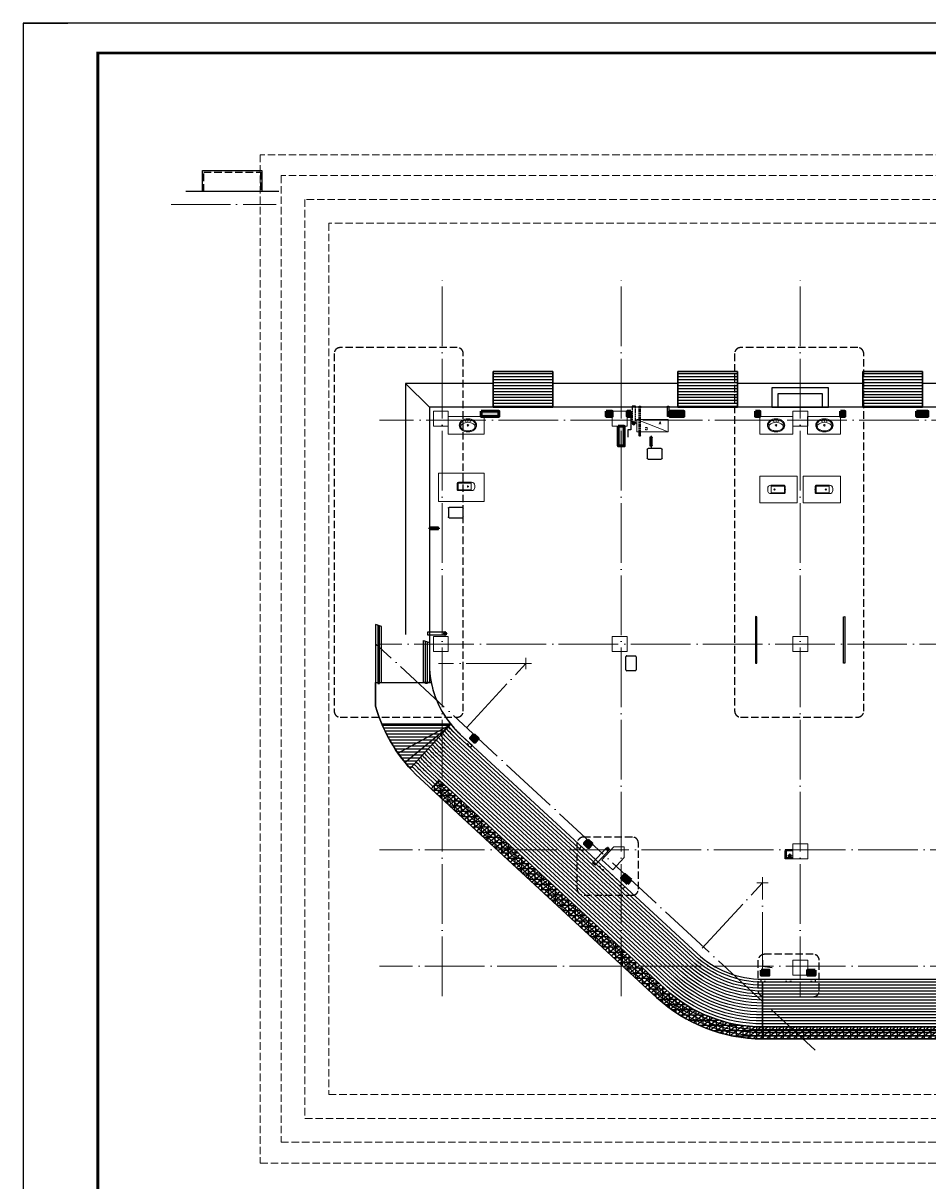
# Model space of a CAD drawing. Extents: x 447288 to 563800, y -194684 to 241749.
# Tile 74 of 91: x 458700 to 489033, y 66621 to 105424. Entities that reach past the tile are written whole.
import ezdxf

# ---------------------------------------------------------------- set-up
doc = ezdxf.new("R2010")
doc.units = 0
doc.header["$LTSCALE"] = 1000
doc.set_wipeout_variables(frame=1)
for name, pattern in [('__DASH', [0.35, 0.25, -0.1]), ('DASH', [0.35, 0.25, -0.1]), ('DOTE', [2.42, 2, -0.2, 0.02, -0.2]), ('jz-g2#$0$DOTE', [2.42, 2, -0.2, 0.02, -0.2]), ('jz-g2#$0$pm-1f$0$DASH', [0.35, 0.25, -0.1]), ('jz-g2#$0$pm-1f$0$DOTE', [2.42, 2, -0.2, 0.02, -0.2]), ('jz-g2#$0$pm-1f$0$P+2号楼+屋顶$0$$1$DOTE', [2.42, 2, -0.2, 0.02, -0.2]), ('jz-g2#$0$pm-1f$0$P+3号楼+二层$0$DOTE', [2.42, 2, -0.2, 0.02, -0.2]), ('jz-g2#$0$pm-2f$0$P+2号楼+屋顶$0$$1$DOTE', [2.42, 2, -0.2, 0.02, -0.2]), ('jz-g2#$0$zw-1f$0$DOTE', [2.42, 2, -0.2, 0.02, -0.2]), ('zw-1f$0$DASH', [0.35, 0.25, -0.1])]:
    doc.linetypes.add(name, pattern=pattern)
doc.layers.get('0').update_dxf_attribs({"lineweight": 20})
for name, color, linetype in [('A-DIM_IDEN', 3, 'Continuous'), ('A-OVER', 7, 'Continuous'), ('jz-g2#$0$A-OVER', 7, 'Continuous'), ('jz-g2#$0$pm-1f$0$A-OVER', 7, 'Continuous'), ('jz-g2#$0$pm-1f$0$A-ROOF-WATER', 4, 'Continuous'), ('jz-g2#$0$pm-1f$0$A-面积', 21, 'Continuous'), ('jz-g2#$0$pm-1f$0$GROUND', 2, 'Continuous'), ('jz-g2#$0$pm-1f$0$P+2号楼+屋顶$0$$1$A-ROOF-WATER', 4, 'Continuous'), ('jz-g2#$0$pm-1f$0$P+3号楼+二层$0$A-EQPM-COND', 46, 'Continuous'), ('jz-g2#$0$pm-1f$0$STAIR', 2, 'Continuous'), ('jz-g2#$0$pm-2f$0$A-OVER', 7, 'Continuous'), ('jz-g2#$0$pm-2f$0$P+2号楼+屋顶$0$$1$A-ROOF-WATER', 4, 'Continuous'), ('jz-g2#$0$PUB_TITLE', 4, 'Continuous'), ('PUB_DIM', 3, 'Continuous'), ('PUB_TITLE', 4, 'Continuous')]:
    doc.layers.add(name, color=color, linetype=linetype)
for name, color, linetype, lineweight in [('DOTE', 10, 'DOTE', 9), ('jz-g2#$0$DOTE', 10, 'jz-g2#$0$DOTE', 9), ('jz-g2#$0$pm-1f$0$A-LVTRY', 155, 'Continuous', 20), ('jz-g2#$0$pm-1f$0$A-空调机', 46, 'ByLayer', 20), ('jz-g2#$0$pm-1f$0$P+2号楼+屋顶$0$$1$A-LVTRY-1', 155, 'Continuous', 20), ('jz-g2#$0$pm-1f$0$空调外', 155, 'Continuous', 13), ('jz-g2#$0$pm-2f$0$P+2号楼+屋顶$0$$1$A-LVTRY-1', 155, 'Continuous', 20), ('jz-g2#$0$S-COLU', 212, 'Continuous', 0), ('jz-g2#$0$WALL', 9, 'Continuous', 50), ('jz-g2#$0$zw-1f$0$DOTE', 10, 'jz-g2#$0$zw-1f$0$DOTE', 9)]:
    doc.layers.add(name, color=color, linetype=linetype, lineweight=lineweight)
doc.layers.add('zw-1f$0$A-ASIS', color=115, linetype='zw-1f$0$DASH', lineweight=0, plot=False)
doc.styles.add('jz-g2#$0$pm-1f$0$_ROMANC', font='romanc__.ttf', dxfattribs={"width": 0.7})
pattern_1 = [(180, (305196.33, 183.14), (-1e-14, -100), [])]

# ---------------------------------------------------------------- blocks, each defined once
blk = doc.blocks.new('jz-g2#$0$A$C2ddfdef8')
at = {"layer": 'jz-g2#$0$S-COLU'}
for points in [[(0, 18900), (500, 18900), (500, 18400), (0, 18400)], [(6000, 18900), (6500, 18900), (6500, 18400), (6000, 18400)], [(12050, 18900), (12550, 18900), (12550, 18400), (12050, 18400)], [(0, 11350), (500, 11350), (500, 10850), (0, 10850)], [(6000, 11350), (6500, 11350), (6500, 10850), (6000, 10850)], [(12050, 11350), (12550, 11350), (12550, 10850), (12050, 10850)], [(6400, 3944), (6400, 4300), (6048, 4300), (5647, 3866), (6014, 3527)], [(12050, 4400), (12550, 4400), (12550, 3900), (12050, 3900)], [(12050, 500), (12550, 500), (12550, 0), (12050, 0)]]:
    blk.add_lwpolyline(points, close=True, dxfattribs=at)
blk = doc.blocks.new('*U393')
at = {"layer": 'jz-g2#$0$pm-1f$0$A-LVTRY'}
for p, q in [((-539, 0), (561, 0)), ((561, 0), (561, -600)), ((-539, -600), (-539, 0)), ((561, -600), (-539, -600))]:
    blk.add_line(p, q, dxfattribs=at)
for centre, radius in [((-80, -150), 16), ((0, -300), 25), ((0, -150), 12), ((80, -150), 16)]:
    blk.add_circle(centre, radius, dxfattribs=at)
for centre, major_axis, ratio, start_param, end_param in [((0, -300), (290, 0), 0.758621, 1.570796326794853, 7.85398163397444), ((0, -360), (-240, 0), 0.666667, 3.051911, 6.372872)]:
    blk.add_ellipse(centre, major_axis=major_axis, ratio=ratio, start_param=start_param, end_param=end_param, dxfattribs=at)
blk.add_open_spline([(0, -490), (8, -490), (17, -490), (40, -488), (54, -486), (82, -481), (95, -477), (122, -468), (134, -463), (158, -451), (169, -444), (190, -430), (199, -422), (216, -406), (223, -397), (236, -379), (242, -370), (251, -351), (254, -342), (259, -322), (260, -312), (260, -293), (259, -283), (256, -264), (253, -254), (245, -235), (239, -226), (227, -208), (220, -199), (204, -182), (195, -174), (175, -159), (164, -152), (141, -140), (128, -135), (103, -125), (89, -121), (62, -115), (47, -113), (19, -110), (4, -110), (-25, -111), (-39, -112), (-67, -116), (-81, -119), (-108, -127), (-121, -132), (-146, -143), (-157, -149), (-179, -162), (-189, -170), (-207, -185), (-216, -194), (-230, -211), (-236, -220), (-246, -239), (-250, -248), (-257, -268), (-258, -277), (-260, -297), (-260, -307), (-258, -326), (-256, -336), (-249, -355), (-245, -364), (-234, -383), (-228, -392), (-213, -409), (-204, -418), (-186, -433), (-175, -440), (-153, -454), (-141, -460), (-116, -470), (-103, -475), (-76, -482), (-62, -485), (-34, -489), (-19, -490), (-3, -490), (-2, -490), (0, -490)], degree=3, knots=[-1.570796, -1.570796, -1.570796, -1.570796, -1.475892, -1.475892, -1.313537, -1.313537, -1.151182, -1.151182, -0.988827, -0.988827, -0.826472, -0.826472, -0.664117, -0.664117, -0.501762, -0.501762, -0.339408, -0.339408, -0.177053, -0.177053, -0.014698, -0.014698, 0.147657, 0.147657, 0.310012, 0.310012, 0.472367, 0.472367, 0.634722, 0.634722, 0.797077, 0.797077, 0.959432, 0.959432, 1.121787, 1.121787, 1.284142, 1.284142, 1.446497, 1.446497, 1.608852, 1.608852, 1.771206, 1.771206, 1.933561, 1.933561, 2.095916, 2.095916, 2.258271, 2.258271, 2.420626, 2.420626, 2.582981, 2.582981, 2.745336, 2.745336, 2.907691, 2.907691, 3.070046, 3.070046, 3.232401, 3.232401, 3.394756, 3.394756, 3.557111, 3.557111, 3.719466, 3.719466, 3.88182, 3.88182, 4.044175, 4.044175, 4.20653, 4.20653, 4.368885, 4.368885, 4.53124, 4.53124, 4.693595, 4.693595, 4.712389, 4.712389, 4.712389, 4.712389], dxfattribs=at)
blk = doc.blocks.new('jz-g2#$0$pm-1f$0$A-Toilet-10')
at = {"layer": 'jz-g2#$0$pm-1f$0$A-LVTRY'}
for p, q in [((-141, 470), (139, 470)), ((-111, 470), (-111, 40)), ((-101, 30), (99, 30))]:
    blk.add_line(p, q, dxfattribs=at)
blk.add_lwpolyline([(-141, 40, 0.414214), (-101, 0), (99, 0, 0.414214), (139, 40), (139, 480, 0.414214), (29, 590), (-31, 590, 0.414214), (-141, 480)], format="xyb", close=True, dxfattribs=at)
blk.add_lwpolyline([(109, 40), (109, 470)], dxfattribs=at)
blk.add_circle((-1, 359), 20, dxfattribs=at)
for centre, start, end in [((-101, 40), 180, 270), ((99, 40), 270, 0)]:
    blk.add_arc(centre, 10, start, end, dxfattribs=at)
for p in [(-1, 359), (-1, 0)]:
    blk.add_point(p, dxfattribs=at)
blk = doc.blocks.new('jz-g2#$0$pm-1f$0$dfgdt')
at = {"layer": 'jz-g2#$0$pm-1f$0$A-LVTRY'}
blk.add_lwpolyline([(750899, 131953), (752149, 131953), (752149, 132853), (750899, 132853)], close=True, dxfattribs=at)
at = {"layer": 'jz-g2#$0$pm-1f$0$STAIR'}
blk.add_lwpolyline([(752299, 128146), (752299, 126583), (752249, 126583), (752249, 128129)], close=True, dxfattribs=at)
at = {"layer": 'jz-g2#$0$pm-1f$0$A-LVTRY', "xscale": -1}
blk.add_blockref('*U393', (751609, 134853), dxfattribs=at)
at = {"layer": 'jz-g2#$0$pm-1f$0$A-LVTRY', "xscale": -1.000000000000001, "rotation": 270}
blk.add_blockref('jz-g2#$0$pm-1f$0$A-Toilet-10', (751299, 132404), dxfattribs=at)
blk = doc.blocks.new('jz-g2#$0$pm-1f$0$SWJ')
at = {"layer": 'jz-g2#$0$pm-1f$0$空调外'}
blk.add_line((-850, 0), (200, 420), dxfattribs=at)
blk.add_lwpolyline([(200, 420), (-850, 420), (-850, 0), (200, 0)], close=True, dxfattribs=at)
at = {"layer": 'jz-g2#$0$pm-1f$0$空调外', "style": 'jz-g2#$0$pm-1f$0$_ROMANC', "oblique": 0, "width": 1.2}
for s, p in [('A', (-616, 263)), ('C', (-165, 67))]:
    blk.add_text(s, height=80, rotation=360, dxfattribs=at).set_placement(p)
blk = doc.blocks.new('*U330')
at = {"layer": 'jz-g2#$0$pm-1f$0$A-LVTRY'}
for p, q in [((-539, 0), (661, 0)), ((661, 0), (661, -600)), ((-539, -600), (-539, 0)), ((661, -600), (-539, -600))]:
    blk.add_line(p, q, dxfattribs=at)
for centre, radius in [((-80, -150), 16), ((0, -300), 25), ((0, -150), 12), ((80, -150), 16)]:
    blk.add_circle(centre, radius, dxfattribs=at)
for centre, major_axis, ratio, start_param, end_param in [((0, -300), (290, 0), 0.758621, 1.570796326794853, 7.85398163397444), ((0, -360), (-240, 0), 0.666667, 3.051911, 6.372872)]:
    blk.add_ellipse(centre, major_axis=major_axis, ratio=ratio, start_param=start_param, end_param=end_param, dxfattribs=at)
blk.add_open_spline([(0, -490), (8, -490), (17, -490), (40, -488), (54, -486), (82, -481), (95, -477), (122, -468), (134, -463), (158, -451), (169, -444), (190, -430), (199, -422), (216, -406), (223, -397), (236, -379), (242, -370), (251, -351), (254, -342), (259, -322), (260, -312), (260, -293), (259, -283), (256, -264), (253, -254), (245, -235), (239, -226), (227, -208), (220, -199), (204, -182), (195, -174), (175, -159), (164, -152), (141, -140), (128, -135), (103, -125), (89, -121), (62, -115), (47, -113), (19, -110), (4, -110), (-25, -111), (-39, -112), (-67, -116), (-81, -119), (-108, -127), (-121, -132), (-146, -143), (-157, -149), (-179, -162), (-189, -170), (-207, -185), (-216, -194), (-230, -211), (-236, -220), (-246, -239), (-250, -248), (-257, -268), (-258, -277), (-260, -297), (-260, -307), (-258, -326), (-256, -336), (-249, -355), (-245, -364), (-234, -383), (-228, -392), (-213, -409), (-204, -418), (-186, -433), (-175, -440), (-153, -454), (-141, -460), (-116, -470), (-103, -475), (-76, -482), (-62, -485), (-34, -489), (-19, -490), (-3, -490), (-2, -490), (0, -490)], degree=3, knots=[-1.570796, -1.570796, -1.570796, -1.570796, -1.475892, -1.475892, -1.313537, -1.313537, -1.151182, -1.151182, -0.988827, -0.988827, -0.826472, -0.826472, -0.664117, -0.664117, -0.501762, -0.501762, -0.339408, -0.339408, -0.177053, -0.177053, -0.014698, -0.014698, 0.147657, 0.147657, 0.310012, 0.310012, 0.472367, 0.472367, 0.634722, 0.634722, 0.797077, 0.797077, 0.959432, 0.959432, 1.121787, 1.121787, 1.284142, 1.284142, 1.446497, 1.446497, 1.608852, 1.608852, 1.771206, 1.771206, 1.933561, 1.933561, 2.095916, 2.095916, 2.258271, 2.258271, 2.420626, 2.420626, 2.582981, 2.582981, 2.745336, 2.745336, 2.907691, 2.907691, 3.070046, 3.070046, 3.232401, 3.232401, 3.394756, 3.394756, 3.557111, 3.557111, 3.719466, 3.719466, 3.88182, 3.88182, 4.044175, 4.044175, 4.20653, 4.20653, 4.368885, 4.368885, 4.53124, 4.53124, 4.693595, 4.693595, 4.712389, 4.712389, 4.712389, 4.712389], dxfattribs=at)
blk = doc.blocks.new('*U394')
at = {"layer": 'jz-g2#$0$pm-1f$0$P+3号楼+二层$0$A-EQPM-COND', "color": 1, "linetype": 'jz-g2#$0$pm-1f$0$P+3号楼+二层$0$DOTE'}
blk.add_line((43, 0), (-339, 0), dxfattribs=at)
at = {"layer": 'jz-g2#$0$pm-1f$0$P+3号楼+二层$0$A-EQPM-COND'}
for p, q in [((0, -40), (-290, 40)), ((0, 40), (-290, -40))]:
    blk.add_line(p, q, dxfattribs=at)
blk.add_lwpolyline([(0, -40), (0, 40), (-290, 40), (-290, -40)], close=True, dxfattribs=at)
blk.add_solid([(-290, 40), (0, 40), (0, -40), (-290, -40)], dxfattribs=at)
blk = doc.blocks.new('jz-g2#$0$pm-1f$0$P+3号楼+二层$0$GSKT2')
at = {"layer": 'jz-g2#$0$pm-1f$0$P+3号楼+二层$0$A-EQPM-COND'}
for p, q in [((-220, 0), (220, 0)), ((-250, -320), (-250, -30)), ((220, -350), (-220, -350)), ((250, -30), (250, -320))]:
    blk.add_line(p, q, dxfattribs=at)
for centre, start, end in [((-220, -30), 90, 180), ((-220, -320), 180, 270), ((220, -30), 360, 90), ((220, -320), 270, 360)]:
    blk.add_arc(centre, 30, start, end, dxfattribs=at)
blk = doc.blocks.new('jz-g2#$0$pm-1f$0$W-pipe-3')
at = {"layer": 'jz-g2#$0$pm-1f$0$A-ROOF-WATER', "color": 1, "linetype": 'jz-g2#$0$pm-1f$0$DOTE', "ltscale": 0.01}
for p, q in [((-30, 0), (30, 0)), ((0, -30), (0, 30))]:
    blk.add_line(p, q, dxfattribs=at)
at = {"layer": 'jz-g2#$0$pm-1f$0$A-ROOF-WATER'}
blk.add_circle((0, 0), 25, dxfattribs=at)
blk = doc.blocks.new('jz-g2#$0$pm-1f$0$P+2号楼+屋顶$0$$1$W-pipe-1')
at = {"layer": 'jz-g2#$0$pm-1f$0$P+2号楼+屋顶$0$$1$A-LVTRY-1', "color": 1, "linetype": 'jz-g2#$0$pm-1f$0$P+2号楼+屋顶$0$$1$DOTE', "ltscale": 0.01}
for points in [[(75, 0), (-75, 0)], [(0, 75), (0, -75)]]:
    blk.add_lwpolyline(points, dxfattribs=at)
at = {"layer": 'jz-g2#$0$pm-1f$0$P+2号楼+屋顶$0$$1$A-LVTRY-1'}
for radius in [55, 45]:
    blk.add_circle((0, 0), radius, dxfattribs=at)
blk = doc.blocks.new('jz-g2#$0$dfesws')
at = {"layer": 'jz-g2#$0$pm-1f$0$A-OVER', "xscale": -1}
blk.add_blockref('jz-g2#$0$pm-1f$0$dfgdt', (751841, -132283), dxfattribs=at)
blk = doc.blocks.new('jz-g2#$0$feff')
blk.add_wipeout([(-914, 64), (898, 64), (898, -36), (798, -36), (798, -11), (748, -11), (748, -36), (103, -36), (103, -11), (53, -11), (53, -36), (-47, -36), (-47, -11), (-97, -11), (-97, -36), (-764, -36), (-764, -11), (-814, -11), (-814, -36), (-914, -36)]).dxf.layer = 'jz-g2#$0$A-OVER'
at = {"layer": 'jz-g2#$0$pm-1f$0$A-OVER'}
blk.add_lwpolyline([(-914, 64), (898, 64), (898, -36), (798, -36), (798, -11), (748, -11), (748, -36), (103, -36), (103, -11), (53, -11), (53, -36), (-47, -36), (-47, -11), (-97, -11), (-97, -36), (-764, -36), (-764, -11), (-814, -11), (-814, -36), (-914, -36), (-914, 64)], dxfattribs=at)
blk = doc.blocks.new('jz-g2#$0$铭嘉20241214162626')
h = blk.add_hatch(color=8)
h.dxf.hatch_style = 1
h.paths.add_polyline_path([(-32671, 9450), (-32071, 9450), (-32071, 9280), (-32671, 9280)])
h = blk.add_hatch(color=8)
h.dxf.hatch_style = 1
h.paths.add_polyline_path([(-28471, 9450), (-28271, 9450), (-28271, 9280), (-28471, 9280)])
h = blk.add_hatch(color=8)
h.dxf.hatch_style = 1
h.paths.add_polyline_path([(-27651, 9450), (-27771, 9450), (-27771, 9280), (-27651, 9280)])
h = blk.add_hatch(color=8)
h.dxf.hatch_style = 1
h.paths.add_polyline_path([(-26351, 9450), (-25871, 9450), (-25871, 9280), (-26351, 9280)])
h = blk.add_hatch(color=8)
h.dxf.hatch_style = 1
h.paths.add_polyline_path([(-23471, 9450), (-23321, 9450), (-23321, 9280), (-23471, 9280)])
h = blk.add_hatch(color=8)
h.dxf.hatch_style = 1
h.paths.add_polyline_path([(-20621, 9450), (-20471, 9450), (-20471, 9280), (-20621, 9280)])
h = blk.add_hatch(color=8)
h.dxf.hatch_style = 1
h.paths.add_polyline_path([(-18071, 9450), (-17691, 9450), (-17691, 9280), (-18071, 9280)])
h = blk.add_hatch(color=8)
h.dxf.hatch_style = 1
h.paths.add_polyline_path([(-28071, 8950), (-27871, 8950), (-27871, 8290), (-28071, 8290)])
h = blk.add_hatch(color=8)
h.dxf.hatch_style = 1
h.paths.add_polyline_path([(-32913, -1385), (-33029, -1510), (-32882, -1646), (-32766, -1521)])
h = blk.add_hatch(color=8)
h.dxf.hatch_style = 1
h.paths.add_polyline_path([(-29096, -4916), (-29211, -5041), (-29065, -5177), (-28949, -5052)])
h = blk.add_hatch(color=8)
h.dxf.hatch_style = 1
h.paths.add_polyline_path([(-27758, -6385), (-27963, -6195), (-27848, -6071), (-27643, -6260)])
h = blk.add_hatch(color=8)
h.dxf.hatch_style = 1
h.paths.add_polyline_path([(-23279, -9280), (-23279, -9450), (-23021, -9450), (-23021, -9280)])
h = blk.add_hatch(color=8)
h.dxf.hatch_style = 1
h.paths.add_polyline_path([(-21471, -9280), (-21721, -9280), (-21721, -9450), (-21471, -9450)])
at = {"layer": 'jz-g2#$0$WALL'}
for points in [[(-32671, 9450), (-32071, 9450), (-32071, 9280), (-32671, 9280)], [(-28471, 9450), (-28271, 9450), (-28271, 9280), (-28471, 9280)], [(-27651, 9450), (-27771, 9450), (-27771, 9280), (-27651, 9280)], [(-26351, 9450), (-25871, 9450), (-25871, 9280), (-26351, 9280)], [(-23471, 9450), (-23321, 9450), (-23321, 9280), (-23471, 9280)], [(-20621, 9450), (-20471, 9450), (-20471, 9280), (-20621, 9280)], [(-18071, 9450), (-17691, 9450), (-17691, 9280), (-18071, 9280)], [(-28071, 8950), (-27871, 8950), (-27871, 8290), (-28071, 8290)], [(-21471, -9280), (-21721, -9280), (-21721, -9450), (-21471, -9450)]]:
    blk.add_lwpolyline(points, close=True, dxfattribs=at)
for points in [[(-32913, -1385), (-33029, -1510), (-32882, -1646), (-32766, -1521), (-32913, -1385)], [(-29096, -4916), (-29211, -5041), (-29065, -5177), (-28949, -5052), (-29096, -4916)], [(-27758, -6385), (-27963, -6195), (-27848, -6071), (-27643, -6260)], [(-27758, -6385), (-27643, -6260)], [(-23279, -9280), (-23279, -9450), (-23021, -9450), (-23021, -9280), (-23279, -9280)]]:
    blk.add_lwpolyline(points, dxfattribs=at)
blk = doc.blocks.new('jz-g2#$0$pm-2f$0$P+2号楼+屋顶$0$$1$W-pipe-1')
at = {"layer": 'jz-g2#$0$pm-2f$0$P+2号楼+屋顶$0$$1$A-LVTRY-1', "color": 1, "linetype": 'jz-g2#$0$pm-2f$0$P+2号楼+屋顶$0$$1$DOTE', "ltscale": 0.01}
for points in [[(75, 0), (-75, 0)], [(0, 75), (0, -75)]]:
    blk.add_lwpolyline(points, dxfattribs=at)
at = {"layer": 'jz-g2#$0$pm-2f$0$P+2号楼+屋顶$0$$1$A-LVTRY-1'}
for radius in [55, 45]:
    blk.add_circle((0, 0), radius, dxfattribs=at)
blk = doc.blocks.new('jz-g2#')
at = {"layer": 'jz-g2#$0$pm-1f$0$STAIR'}
h = blk.add_hatch(dxfattribs=at)
h.set_pattern_fill('饰面砖', color=8, scale=50, angle=90)
h.set_pattern_definition(pattern_1)
h.paths.add_polyline_path([(476454, 92550), (476454, 93750), (474454, 93750), (474454, 92550)])
h = blk.add_hatch(dxfattribs=at)
h.set_pattern_fill('饰面砖', color=8, scale=50, angle=90)
h.set_pattern_definition(pattern_1)
h.paths.add_polyline_path([(482654, 92550), (482654, 93750), (480654, 93750), (480654, 92550)])
h = blk.add_hatch(dxfattribs=at)
h.set_pattern_fill('饰面砖', color=8, scale=50, angle=90)
h.set_pattern_definition(pattern_1)
h.paths.add_polyline_path([(488854, 92550), (488854, 93750), (486854, 93750), (486854, 92550)])
h = blk.add_hatch(dxfattribs=at)
h.set_pattern_fill('饰面砖', color=8, scale=50, angle=90)
h.set_pattern_definition([(180, (0, 0), (-1e-14, -100), [])])
edge = h.paths.add_edge_path()
edge.add_line((472754, 81615), (473039, 81924))
edge.add_line((473039, 81924), (470731, 81924))
edge.add_arc((475554, 83960), 5235, 202.8844, 222.1542)
edge.add_line((471673, 80447), (472754, 81615))
h = blk.add_hatch(dxfattribs=at)
h.set_pattern_fill('饰面砖', color=8, scale=50, angle=90)
h.set_pattern_definition([(180, (-337281.46, -42607.88), (-1e-14, -100), [])])
h.paths.add_polyline_path([(483494, 73380), (536353, 73380), (536353, 71380), (483494, 71380)])
at = {"layer": 'jz-g2#$0$A-OVER'}
for points in [[(470519, 83326), (472381, 83326)], [(470731, 81924), (473039, 81924)], [(471673, 80447), (473039, 81924)], [(483494, 74015), (483494, 73815), (483816, 73773)]]:
    blk.add_lwpolyline(points, dxfattribs=at)
blk.add_lwpolyline([(472754, 81615), (473039, 81924), (470731, 81924, 0.084279), (471673, 80447)], format="xyb", close=True, dxfattribs=at)
at = {"layer": 'jz-g2#$0$DOTE'}
for p, q in [((472754, 72815), (472754, 97015)), ((478754, 72815), (478754, 97015)), ((484754, 72815), (484754, 97015)), ((527453, 92115), (470649, 92115)), ((527054, 84615), (470649, 84615)), ((544353, 77715), (470649, 77715)), ((544353, 73815), (470649, 73815))]:
    blk.add_line(p, q, dxfattribs=at)
at = {"layer": 'jz-g2#$0$pm-1f$0$A-LVTRY'}
blk.add_lwpolyline([(472624, 89395), (474154, 89395), (474154, 90345), (472624, 90345)], close=True, dxfattribs=at)
at = {"layer": 'jz-g2#$0$pm-1f$0$A-OVER'}
for points in [[(474454, 93750), (476454, 93750), (476454, 92550), (474454, 92550)], [(480654, 93750), (482654, 93750), (482654, 92550), (480654, 92550)], [(486854, 93750), (488854, 93750), (488854, 92550), (486854, 92550)], [(485704, 93200), (483804, 93200), (483804, 92550), (485704, 92550)], [(485504, 93000), (484004, 93000), (484004, 92550), (485504, 92550)], [(483494, 71780), (536353, 71780), (536353, 71380), (536353, 71380), (483494, 71380)]]:
    blk.add_lwpolyline(points, close=True, dxfattribs=at)
at = {"layer": 'jz-g2#$0$pm-1f$0$A-OVER', "color": 4}
for points in [[(472854, 84910), (472269, 84910), (472269, 84910), (472269, 85020), (472854, 85020)], [(478339, 77706), (477874, 77203), (477874, 77203), (477793, 77277), (478259, 77781)]]:
    blk.add_lwpolyline(points, dxfattribs=at)
at = {"layer": 'jz-g2#$0$pm-1f$0$A-OVER'}
blk.add_lwpolyline([(473039, 81924, 0.03594), (473357, 81585), (473751, 81221), (473683, 81147), (473610, 81215), (473627, 81233), (473590, 81267), (473573, 81249), (473059, 81724), (473076, 81743), (473039, 81777), (473022, 81758), (472949, 81826), (473039, 81924)], format="xyb", dxfattribs=at)
blk.add_lwpolyline([(477421, 77825), (478875, 76481), (478807, 76408), (478733, 76476), (478750, 76494), (478713, 76528), (478697, 76510), (478154, 77012), (478171, 77030), (478134, 77064), (478117, 77046), (478044, 77114), (478061, 77132), (478024, 77166), (478007, 77148), (477464, 77650), (477481, 77668), (477444, 77702), (477427, 77684), (477354, 77752), (477421, 77825)], dxfattribs=at)
at = {"layer": 'jz-g2#$0$pm-1f$0$A-ROOF-WATER', "linetype": 'jz-g2#$0$pm-1f$0$DASH', "ltscale": 0.2}
for points in [[(479229, 92015), (479229, 92585), (479119, 92585), (479119, 92015)], [(479349, 92535), (479349, 92585), (479399, 92585), (479399, 92535)], [(479349, 91605), (479349, 92535)], [(479399, 91605), (479399, 92535)]]:
    blk.add_lwpolyline(points, dxfattribs=at)
at = {"layer": 'jz-g2#$0$pm-1f$0$A-ROOF-WATER', "ltscale": 0.2}
blk.add_lwpolyline([(480299, 92585), (480349, 92585), (480349, 92245), (480299, 92245)], close=True, dxfattribs=at)
at = {"layer": 'jz-g2#$0$pm-1f$0$A-面积', "color": 6}
blk.add_lwpolyline([(527054, 73380), (527054, 92550), (472319, 92550), (472319, 83960, 0.209053), (473357, 81585), (481297, 74240, 0.188811), (483494, 73380)], format="xyb", close=True, dxfattribs=at)
blk.add_lwpolyline([(479074, 92245), (479074, 91795), (478974, 91795), (478974, 91545)], dxfattribs=at)
at = {"layer": 'jz-g2#$0$pm-1f$0$GROUND'}
for points in [[(474454, 93350), (471519, 93350), (471519, 84934)], [(472319, 92550), (471519, 93350)], [(480654, 93350), (476454, 93350)], [(486854, 93350), (482654, 93350)], [(490854, 93350), (488854, 93350)]]:
    blk.add_lwpolyline(points, dxfattribs=at)
at = {"layer": 'jz-g2#$0$pm-1f$0$STAIR'}
for p, q in [((483494, 73380), (539873, 73380)), ((483494, 71380), (483494, 73380)), ((536353, 71380), (483494, 71380))]:
    blk.add_line(p, q, dxfattribs=at)
for points in [[(476454, 92550), (476454, 93750), (474454, 93750), (474454, 92550)], [(482654, 92550), (482654, 93750), (480654, 93750), (480654, 92550)], [(488854, 92550), (488854, 93750), (486854, 93750), (486854, 92550)], [(470519, 83326), (470719, 83326), (470719, 85201), (470519, 85268)], [(470594, 85218), (470594, 83296), (470644, 83296), (470644, 85226), (470594, 85243)], [(472319, 83326), (472119, 83326), (472119, 84733), (472319, 84666)], [(472244, 84691), (472244, 83296), (472194, 83296), (472194, 84708), (472244, 84691)]]:
    blk.add_lwpolyline(points, close=True, dxfattribs=at)
blk.add_lwpolyline([(471999, 80117, -0.137617), (470519, 82527), (470519, 83326), (470594, 83326), (470594, 83326), (470644, 83326), (470644, 83326), (470719, 83326), (472119, 83326), (472194, 83326), (472194, 83326), (472244, 83326), (472244, 83326), (472381, 83326, 0.158054), (473357, 81585), (481297, 74240, 0.188811), (483494, 73380), (483494, 71380, -0.188811), (479939, 72772)], format="xyb", close=True, dxfattribs=at)
for points in [[(470519, 83326), (470519, 82527)], [(472381, 83326), (472244, 83326)]]:
    blk.add_lwpolyline(points, dxfattribs=at)
blk.add_lwpolyline([(470519, 82527, 0.137617), (471999, 80117), (479939, 72772, 0.188811), (483494, 71380), (536353, 71380)], format="xyb", dxfattribs=at)
at = {"layer": 'jz-g2#$0$pm-1f$0$STAIR', "color": 8}
for points in [[(483494, 72880, -0.188811), (480958, 73873), (473017, 81218, -0.031099), (472697, 81554, -0.031099)], [(483494, 72980, -0.188811), (481025, 73947), (473085, 81291, -0.031959), (472765, 81628, -0.031959)], [(483494, 73080, -0.188811), (481093, 74020), (473153, 81365, -0.032869), (472834, 81702, -0.032869)], [(483494, 73180, -0.188811), (481161, 74094), (473221, 81438, -0.033833), (472902, 81776, -0.033833)], [(483494, 73280, -0.188811), (481229, 74167), (473289, 81512, -0.034855), (472971, 81850, -0.034855)], [(483494, 72280, -0.188811), (480550, 73433), (472610, 80778, -0.026774), (472287, 81110, -0.026774)], [(483494, 72380, -0.188811), (480618, 73506), (472678, 80851, -0.027409), (472355, 81184, -0.027409)], [(483494, 72480, -0.188811), (480686, 73580), (472746, 80924, -0.028075), (472423, 81258, -0.028075)], [(483494, 72580, -0.188811), (480754, 73653), (472814, 80998, -0.028775), (472492, 81332, -0.028775)], [(483494, 72680, -0.188811), (480822, 73727), (472882, 81071, -0.02951), (472560, 81406, -0.02951)], [(483494, 72780, -0.188811), (480890, 73800), (472949, 81145, -0.030283), (472628, 81480, -0.030283)], [(483494, 71780, -0.188811), (480211, 73066), (472270, 80411, -0.023995), (471945, 80741, -0.023995)], [(483494, 71880, -0.188811), (480278, 73139), (472338, 80484, -0.024504), (472014, 80815, -0.024504)], [(483494, 71980, -0.188811), (480346, 73213), (472406, 80557, -0.025035), (472082, 80889, -0.025035)], [(483494, 72080, -0.188811), (480414, 73286), (472474, 80631, -0.025589), (472150, 80963, -0.025589)], [(483494, 72180, -0.188811), (480482, 73360), (472542, 80704, -0.026168), (472218, 81037, -0.026168)], [(483494, 71480, -0.188811), (480007, 72846), (472067, 80190, -0.022589), (471741, 80520, -0.022589)], [(483494, 71580, -0.188811), (480075, 72919), (472135, 80264, -0.023039), (471809, 80594, -0.023039)], [(483494, 71680, -0.188811), (480143, 72992), (472203, 80337, -0.023508), (471877, 80668, -0.023508)]]:
    blk.add_lwpolyline(points, format="xyb", dxfattribs=at)
at = {"layer": 'jz-g2#$0$pm-2f$0$A-OVER'}
for points in [[(484504, 77715), (484254, 77715), (484254, 77445)], [(484504, 77415), (484254, 77415), (484254, 77685)], [(484504, 77685), (484284, 77685), (484284, 77445)], [(484504, 77445), (484284, 77445), (484284, 77685)]]:
    blk.add_lwpolyline(points, dxfattribs=at)
at = {"layer": 'jz-g2#$0$PUB_TITLE'}
blk.add_lwpolyline([(458700, 46024), (563800, 46024), (563800, 105424), (458700, 105424)], close=True, dxfattribs=at)
at = {"layer": 'jz-g2#$0$PUB_TITLE', "const_width": 100}
blk.add_lwpolyline([(461200, 47024), (562800, 47024), (562800, 104424), (461200, 104424)], close=True, dxfattribs=at)
at = {"layer": 'jz-g2#$0$zw-1f$0$DOTE'}
for p, q in [((475364, 83960), (475744, 83960)), ((475554, 84150), (475554, 83770)), ((483304, 76615), (483684, 76615)), ((483494, 76805), (483494, 76425))]:
    blk.add_line(p, q, dxfattribs=at)
for points in [[(473564, 81809), (475554, 83960), (472624, 83960)], [(473564, 81809), (475554, 83960), (472624, 83960)], [(481467, 74424), (483494, 76615)], [(481467, 74424), (483494, 76615)], [(483494, 73630), (483494, 76615)], [(483494, 73630), (483494, 76615)]]:
    blk.add_lwpolyline(points, dxfattribs=at)
at = {"layer": 'jz-g2#$0$A-OVER'}
for name, p in [('jz-g2#$0$A$C2ddfdef8', (472454, 73515)), ('jz-g2#$0$A$C2ddfdef8', (472454, 73515)), ('jz-g2#$0$dfesws', (483711, 89675))]:
    blk.add_blockref(name, p, dxfattribs=at)
at = {"layer": 'jz-g2#$0$pm-1f$0$A-LVTRY', "xscale": -1}
blk.add_blockref('*U330', (473614, 92245), dxfattribs=at)
at = {"layer": 'jz-g2#$0$pm-1f$0$A-LVTRY', "xscale": -1, "rotation": 270}
blk.add_blockref('jz-g2#$0$pm-1f$0$A-Toilet-10', (473254, 89896), dxfattribs=at)
at = {"layer": 'jz-g2#$0$pm-1f$0$A-OVER'}
blk.add_blockref('jz-g2#$0$pm-1f$0$dfgdt', (-266045, -42608), dxfattribs=at)
at = {"layer": 'jz-g2#$0$pm-1f$0$A-ROOF-WATER', "rotation": 270}
blk.add_blockref('jz-g2#$0$pm-1f$0$W-pipe-3', (479374, 91605), dxfattribs=at)
at = {"layer": 'jz-g2#$0$pm-1f$0$A-空调机', "xscale": -1}
blk.add_blockref('jz-g2#$0$pm-1f$0$SWJ', (479474, 91725), dxfattribs=at)
at = {"layer": 'jz-g2#$0$pm-1f$0$P+2号楼+屋顶$0$$1$A-ROOF-WATER'}
for p, xscale, yscale, zscale, rotation in [((479174, 92015), -1.000036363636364, 1.000036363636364, 1.000036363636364, 270), ((472854, 84965), 1.000036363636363, 1.000036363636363, 1.000036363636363, 90.00000000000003), ((478299, 77743), 1.000036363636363, 1.000036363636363, 1.000036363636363, 90.00000000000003)]:
    blk.add_blockref('jz-g2#$0$pm-1f$0$P+2号楼+屋顶$0$$1$W-pipe-1', p, dxfattribs=dict(at, xscale=xscale, yscale=yscale, zscale=zscale, rotation=rotation))
at = {"layer": 'jz-g2#$0$pm-1f$0$P+3号楼+二层$0$A-EQPM-COND'}
for name, p, rotation in [('*U394', (479754, 91545), 90.00000000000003), ('*U394', (472334, 88495), 180), ('jz-g2#$0$pm-1f$0$P+3号楼+二层$0$GSKT2', (479256, 83970), 270)]:
    blk.add_blockref(name, p, dxfattribs=dict(at, rotation=rotation))
at = {"layer": 'jz-g2#$0$pm-1f$0$P+3号楼+二层$0$A-EQPM-COND', "xscale": -1}
for p in [(479876, 91165), (473206, 89195)]:
    blk.add_blockref('jz-g2#$0$pm-1f$0$P+3号楼+二层$0$GSKT2', p, dxfattribs=at)
at = {"layer": 'jz-g2#$0$pm-2f$0$P+2号楼+屋顶$0$$1$A-ROOF-WATER', "xscale": -1.000036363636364, "yscale": 1.000036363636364, "zscale": 1.000036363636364, "rotation": 90}
blk.add_blockref('jz-g2#$0$pm-2f$0$P+2号楼+屋顶$0$$1$W-pipe-1', (484404, 77515), dxfattribs=at)
at = {"layer": 'jz-g2#$0$A-OVER'}
blk.add_blockref('jz-g2#$0$feff', (484355, 73316), dxfattribs=at)
at = {"layer": 'jz-g2#$0$pm-1f$0$STAIR'}
h = blk.add_hatch(dxfattribs=at)
h.set_pattern_fill('空心砖', color=8, scale=50)
h.set_pattern_definition([(0, (-148704.31, 6735.73), (0, 175), []), (37.875, (-148504.31, 6735.73), (-84.80764, 109.038328), []), (90, (-148504.31, 6735.73), (-225, 1e-14), [])])
h.paths.add_polyline_path([(483494, 71780), (536353, 71780), (536353, 71380), (483494, 71380)])
edge = h.paths.add_edge_path()
edge.add_line((479939, 72772), (472378, 79766))
edge.add_line((472378, 79766), (472649, 80060))
edge.add_line((472649, 80060), (480211, 73066))
edge.add_arc((483494, 76615), 4835, 227.2312, 270)
edge.add_line((483494, 71780), (483494, 71380))
edge.add_arc((483494, 76615), 5235, 227.2312, 270, ccw=False)
at = {"layer": 'jz-g2#$0$pm-1f$0$A-OVER'}
blk.add_lwpolyline([(479939, 72772), (472378, 79766), (472649, 80060), (480211, 73066, 0.188811), (483494, 71780), (483494, 71380, -0.188811)], format="xyb", close=True, dxfattribs=at)
at = {"layer": 'jz-g2#$0$PUB_TITLE'}
blk.add_lwpolyline([(458700, 46024), (563800, 46024), (563800, 105424), (458700, 105424)], close=True, dxfattribs=at)
at = {"layer": 'jz-g2#$0$zw-1f$0$DOTE'}
blk.add_lwpolyline([(485254, 70996), (470519, 84626)], dxfattribs=at)
blk.add_blockref('jz-g2#$0$铭嘉20241214162626', (506724, 82965))

msp = doc.modelspace()

# ---------------------------------------------------------------- block references
at = {"layer": 'PUB_DIM'}
msp.add_blockref('jz-g2#', (0, 0), dxfattribs=at)

# ---------------------------------------------------------------- next in the draw order: linework, layer by layer
at = {"layer": 'A-DIM_IDEN', "linetype": 'DASH'}
for points in [[(477269.6, 77945.6), (477269.6, 76395, 0.3781418), (477506.2, 76195), (479126.9, 76195, 0.4142136), (479326.9, 76395), (479326.9, 77945.6, 0.4142136), (479126.9, 78145.6), (477506.2, 78145.6, 0.3781418)], [(483334.7, 74014), (483334.7, 72993.1, 0.3781418), (483571.3, 72793.1), (485191.9, 72793.1, 0.4142136), (485391.9, 72993.1), (485391.9, 74014, 0.4142136), (485191.9, 74214), (483571.3, 74214, 0.3781418)]]:
    msp.add_lwpolyline(points, format="xyb", close=True, dxfattribs=at)
at = {"layer": 'A-OVER'}
for points in [[(460196.2, 105424.3), (458699.9, 105424.3), (458699.9, 105424.3), (460196.2, 105424.3)], [(464708, 100482.3), (466708, 100482.3), (466708, 99782.3), (464708, 99782.3)]]:
    msp.add_lwpolyline(points, close=True, dxfattribs=at)
at = {"layer": 'A-OVER', "linetype": '__DASH'}
msp.add_lwpolyline([(464758, 100432.3), (466658, 100432.3), (466658, 99782.3), (464758, 99782.3)], close=True, dxfattribs=at)
at = {"layer": 'A-OVER'}
for points in [[(467269.9, 99782.3), (464154.2, 99782.3)], [(473025.5, 81909), (471270, 80950.6)], [(472948.9, 81826.2), (471503.9, 80642.5)]]:
    msp.add_lwpolyline(points, dxfattribs=at)
at = {"layer": 'DOTE'}
msp.add_line((463657.5, 99347.3), (467183.5, 99347.3), dxfattribs=at)
at = {"layer": 'PUB_DIM', "linetype": 'DASH'}
for points in [[(473256.3, 94548.7), (469328, 94548.7, 0.4142136), (469128, 94348.7), (469128, 82364.6, 0.4142136), (469328, 82164.6), (473256.3, 82164.6, 0.4142136), (473456.3, 82364.6), (473456.3, 94348.7, 0.4142136)], [(486683.6, 94548.7), (482755.4, 94548.7, 0.4142136), (482555.4, 94348.7), (482555.4, 82364.6, 0.4142136), (482755.4, 82164.6), (486683.6, 82164.6, 0.4142136), (486883.6, 82364.6), (486883.6, 94348.7, 0.4142136)]]:
    msp.add_lwpolyline(points, format="xyb", close=True, dxfattribs=at)
at = {"layer": 'PUB_TITLE'}
msp.add_lwpolyline([(458699.9, 46024.3), (563799.9, 46024.3), (563799.9, 105424.3), (458699.9, 105424.3)], close=True, dxfattribs=at)
at = {"layer": 'zw-1f$0$A-ASIS'}
for points in [[(548353.2, 101015.2), (466649.1, 101015.2), (466649.1, 67215.2), (548353.2, 67215.2)], [(547653.2, 100315.2), (467349.1, 100315.2), (467349.1, 67915.2), (547653.2, 67915.2)], [(546853.2, 99515.2), (468149.1, 99515.2), (468149.1, 68715.2), (546853.2, 68715.2)], [(546053.2, 98715.2), (468949.1, 98715.2), (468949.1, 69515.2), (546053.2, 69515.2)]]:
    msp.add_lwpolyline(points, close=True, dxfattribs=at)

doc.saveas('drawing.dxf')
